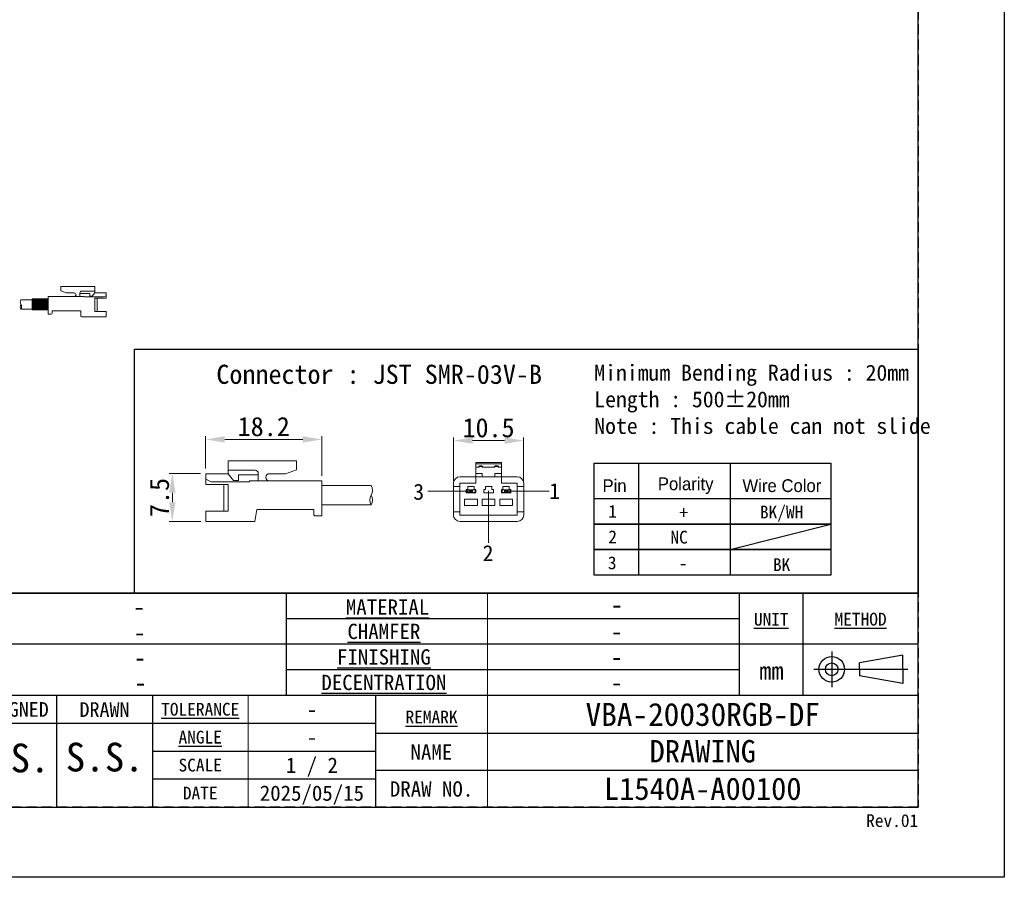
# Model space of a CAD drawing. Header units: millimetres. Extents: x 0 to 420, y 0 to 297.
# Tile 2 of 9: x 266 to 420, y 0 to 134. Entities that reach past the tile are written whole.
import ezdxf
from ezdxf.enums import TextEntityAlignment as Align

# ---------------------------------------------------------------- set-up
doc = ezdxf.new("R2010")
doc.units = ezdxf.units.MM
doc.header["$LTSCALE"] = 0.25
doc.linetypes.add('HIDDEN', pattern=[9.525, 6.35, -3.175])
doc.layers.add('CABLE 3P', color=7, linetype='Continuous', lineweight=20)
doc.layers.add('TXT1', color=5, linetype='Continuous', lineweight=20)
doc.layers.add('FORM', color=252, linetype='Continuous')
doc.layers.add('Shrink Tube Green', color=3, linetype='Continuous')
doc.layers.add('PAPER', color=254, linetype='Continuous', plot=False)
doc.styles.add('(TNK)aSS', font='txt', dxfattribs={"width": 0.75, "oblique": 15, "height": 3.5})
doc.styles.get("Standard").update_dxf_attribs({"font": 'arial.ttf'})
doc.styles.add('takachi1', font='msgothic.ttc', dxfattribs={"height": 2.5})
doc.styles.add('VS Standard', font='msgothic.ttc', dxfattribs={"height": 3})
doc.styles.add('VS Standard(小)', font='msgothic.ttc', dxfattribs={"height": 2.4})
doc.dimstyles.new('TMIZO', dxfattribs={"dimscale": 0, "dimtxt": 3.5, "dimasz": 3, "dimexe": 0.5, "dimexo": 0.8, "dimgap": 0.5, "dimtad": 3, "dimtoh": 1, "dimdec": 1, "dimrnd": 0.005, "dimdsep": 46, "dimtxsty": '(TNK)aSS', "dimcen": 0, "dimclrd": 5, "dimclre": 5, "dimclrt": 5, "dimaunit": 1, "dimadec": 0, "dimazin": 2, "dimtfac": 1, "dimtdec": 1, "dimtmove": 0, "dimatfit": 3, "dimfxl": 1, "dimtzin": 0, "dimlwd": -1, "dimlwe": -1, "dimarcsym": 0})

# ---------------------------------------------------------------- blocks, each defined once
blk = doc.blocks.new('表題欄金物用_ver3.0')
at = {"layer": 'FORM', "color": 0}
for p, q in [((-11, 44.5), (-191, 44.5)), ((-110, 28.49), (-110, 44.5)), ((-39, 28.49), (-39, 44.5)), ((-29, 28.49), (-29, 44.5)), ((-11, 28.5), (-11, 44.5)), ((-39, 40.5), (-110, 40.5)), ((-110, 28.49), (-110, 40.5)), ((-11, 28.5), (-11, 40.5)), ((-39, 36.5), (-191, 36.5)), ((-11, 36.5), (-191, 36.5)), ((-24.54, 35.38), (-24.54, 29.78)), ((-13.42, 34.8), (-20.21, 33.59)), ((-13.42, 32.58), (-13.42, 34.8)), ((-39, 32.5), (-110, 32.5)), ((-27.34, 32.58), (-12.62, 32.58)), ((-20.21, 32.58), (-20.21, 33.59)), ((-20.21, 32.58), (-20.21, 31.57)), ((-13.42, 32.58), (-13.42, 30.35)), ((-13.42, 30.35), (-20.21, 31.57)), ((-11, 28.5), (-191, 28.5)), ((-146, 28.5), (-146, 11)), ((-131, 28.5), (-131, 11)), ((-96, 11), (-96, 28.5)), ((-11, 11), (-11, 28.5)), ((-191, 24.12), (-96, 24.12)), ((-131, 24.12), (-96, 24.12)), ((-96, 22.6), (-11, 22.6)), ((-131, 19.75), (-96, 19.75)), ((-96, 16.8), (-11, 16.8)), ((-96, 15.38), (-131, 15.38)), ((-191, 11), (-11, 11))]:
    blk.add_line(p, q, dxfattribs=at)
at = {"layer": 'FORM', "color": 0, "linetype": 'Continuous', "lineweight": 9}
for p, q in [((-78.5, 11), (-78.5, 44.5)), ((-116, 11), (-116, 28.5))]:
    blk.add_line(p, q, dxfattribs=at)
at = {"layer": 'FORM', "color": 0, "linetype": 'HIDDEN', "lineweight": 9}
blk.add_line((-78.5, 11), (-78.5, 28.5), dxfattribs=at)
at = {"layer": 'FORM', "color": 0}
for radius in [2, 1]:
    blk.add_circle((-24.54, 32.58), radius, dxfattribs=at)
at = {"layer": 'FORM', "color": 0, "attachment_point": 5}
for s, insert, char_height, width, style in [('{\\LMATERIAL}', (-94.15, 42.33), 2.4, 36.5, 'VS Standard(小)'), ('{\\LUNIT}', (-34.02, 40.41), 2, 20, 'VS Standard'), ('{\\LMETHOD}', (-20.02, 40.42), 2, 20, 'VS Standard'), ('{\\LCHAMFER}', (-94.72, 38.5), 2.4, 35, 'VS Standard(小)'), ('{\\LFINISHING}', (-94.72, 34.5), 2.4, 35, 'VS Standard(小)'), ('mm', (-34, 32.35), 2.8, 20, 'VS Standard'), ('{\\LDECENTRATION}', (-94.72, 30.5), 2.4, 35, 'VS Standard(小)'), ('{\\fＭＳ ゴシック|b0|i0|c128|p49;DESIGNED}', (-153.5, 26.28), 2.3, 15, 'VS Standard'), ('{\\fＭＳ ゴシック|b0|i0|c128|p49;DRAWN}', (-138.5, 26.28), 2.3, 15, 'VS Standard'), ('{\\W1;\\LTOLERANCE}', (-123.5, 26.31), 2, 20, 'VS Standard(小)'), ('{\\LANGLE}', (-123.5, 21.94), 2, 14.9784, 'VS Standard(小)'), ('{\\fＭＳ ゴシック|b0|i0|c128|p49;NAME}', (-87.28, 19.61), 2.4, 15, 'VS Standard(小)'), ('SCALE', (-123.5, 17.56), 2, 15, 'VS Standard(小)'), ('{\\fＭＳ ゴシック|b0|i0|c128|p49;DRAW NO.}', (-87.25, 13.82), 2.4, 15, 'VS Standard(小)'), ('{\\fＭＳ ゴシック|b0|i0|c128|p49;DATE}', (-123.5, 13.19), 2, 15, 'VS Standard(小)')]:
    blk.add_mtext(s, dxfattribs=dict(at, insert=insert, char_height=char_height, width=width, style=style))
at = {"layer": 'FORM', "color": 0, "insert": (-87.25, 25.1), "char_height": 2, "width": 16, "attachment_point": 5, "line_spacing_factor": 0.8, "style": 'VS Standard'}
blk.add_mtext('\\pxsm0.9;{\\LREMARK}', dxfattribs=at)
at = {"layer": 'FORM', "color": 0}
for tag, height, style, p in [('処理(英語)', 2.8, 'VS Standard', (-133.24, 42.37)), ('材料', 2.8, 'VS Standard', (-58.21, 42.72)), ('処理(日本語)', 2.8, 'VS Standard', (-133.24, 38.37)), ('一般面取', 2.8, 'VS Standard', (-58.25, 38.53)), ('処理接点(英語)', 2.8, 'VS Standard', (-132.94, 34.42)), ('仕上', 2.8, 'VS Standard', (-58.25, 34.53)), ('処理接点(日本語)', 2.8, 'VS Standard', (-133, 30.5)), ('偏芯', 2.8, 'VS Standard', (-58.25, 30.53)), ('一般公差', 2.4, 'VS Standard(小)', (-106, 26.31)), ('適用（機種名）', 3.6, 'VS Standard', (-44.78, 25.6)), ('角度', 2.4, 'VS Standard(小)', (-106, 21.94)), ('NAME', 3.5, 'VS Standard', (-44.75, 19.65)), ('SCALE', 2.4, 'VS Standard(小)', (-106, 17.56)), ('DRAW_NO.', 3.5, 'VS Standard', (-44.75, 13.82)), ('DATE', 2.4, 'VS Standard(小)', (-106, 13.19))]:
    blk.add_attdef(tag, text='', height=height, dxfattribs=dict(at, style=style)).set_placement(p, align=Align.MIDDLE_CENTER)
at = {"layer": 'FORM', "color": 0, "style": 'VS Standard'}
for tag, p in [('APPROVED', (-182.5, 15.06)), ('CHECKED', (-167.5, 15.18)), ('DESIGNED', (-152.5, 15.09)), ('DRAWN', (-137.5, 15.23))]:
    blk.add_attdef(tag, text='', height=4.5, dxfattribs=at).set_placement(p, align=Align.BOTTOM_CENTER)
blk = doc.blocks.new('*D3')
at = {"layer": 'Defpoints', "color": 0}
for p in [(344.68, 68.41), (333.68, 61.24), (344.68, 61.24)]:
    blk.add_point(p, dxfattribs=at)
at = {"layer": 'TXT1', "color": 0}
for p, q in [((333.68, 62.04), (333.68, 68.91)), ((336.68, 68.41), (341.68, 68.41)), ((344.68, 62.04), (344.68, 68.91))]:
    blk.add_line(p, q, dxfattribs=at)
for points in [[(336.68, 68.91), (336.68, 67.91), (333.68, 68.41)], [(341.68, 67.91), (341.68, 68.91), (344.68, 68.41)]]:
    blk.add_solid(points, dxfattribs=at)
at = {"layer": 'TXT1', "color": 0, "insert": (339.18, 70.41), "char_height": 3, "attachment_point": 5, "style": 'VS Standard'}
blk.add_mtext('10.5', dxfattribs=at)
blk = doc.blocks.new('*D4')
at = {"layer": 'Defpoints', "color": 0}
for p in [(294.85, 63.25), (289.63, 55.76), (294.87, 55.76)]:
    blk.add_point(p, dxfattribs=at)
at = {"layer": 'TXT1', "color": 0}
for p, q in [((294.05, 63.25), (289.13, 63.25)), ((289.63, 60.25), (289.63, 58.76)), ((294.07, 55.76), (289.13, 55.76))]:
    blk.add_line(p, q, dxfattribs=at)
for points in [[(290.13, 60.25), (289.13, 60.25), (289.63, 63.25)], [(289.13, 58.76), (290.13, 58.76), (289.63, 55.76)]]:
    blk.add_solid(points, dxfattribs=at)
at = {"layer": 'TXT1', "color": 0, "insert": (287.63, 59.5), "char_height": 3, "attachment_point": 5, "rotation": 90, "style": 'VS Standard'}
blk.add_mtext('7.5', dxfattribs=at)
blk = doc.blocks.new('*D5')
at = {"layer": 'Defpoints', "color": 0}
for p in [(313.06, 68.59), (294.85, 63.23), (313.06, 62.11)]:
    blk.add_point(p, dxfattribs=at)
at = {"layer": 'TXT1', "color": 0}
for p, q in [((294.85, 64.03), (294.85, 69.09)), ((297.85, 68.59), (310.06, 68.59)), ((313.06, 62.91), (313.06, 69.09))]:
    blk.add_line(p, q, dxfattribs=at)
for points in [[(297.85, 69.09), (297.85, 68.09), (294.85, 68.59)], [(310.06, 68.09), (310.06, 69.09), (313.06, 68.59)]]:
    blk.add_solid(points, dxfattribs=at)
at = {"layer": 'TXT1', "color": 0, "insert": (303.95, 70.59), "char_height": 3, "attachment_point": 5, "style": 'VS Standard'}
blk.add_mtext('18.2', dxfattribs=at)

msp = doc.modelspace()

# ---------------------------------------------------------------- hatches: boundary and pattern name
at = {"layer": 'Shrink Tube Green'}
h = msp.add_hatch(dxfattribs=at)
h.set_pattern_fill('ANSI31', color=256, scale=0.05, style=0)
h.set_pattern_definition([(45, (121.62742, -40.6601), (-0.1122532, 0.1122532), [])])
h.paths.add_polyline_path([(270.1634, 88.9465), (270.1634, 90.5465), (267.6634, 90.5465), (267.6634, 88.9465)])

# ---------------------------------------------------------------- linework, layer by layer
msp.add_line((131.5, 11), (406.5, 11))
at = {"layer": 'CABLE 3P'}
for p, q in [((277.5018, 92.5486), (272.1518, 92.5486)), ((272.1518, 91.8509), (272.1518, 92.5486)), ((277.5018, 92.5486), (272.1518, 92.5486)), ((272.1518, 91.8509), (272.1518, 92.5486)), ((272.1518, 91.8509), (273.016, 91.5486)), ((272.1518, 91.8509), (273.016, 91.5486)), ((274.2652, 91.5486), (273.016, 91.5486)), ((274.2652, 91.5486), (273.016, 91.5486)), ((275.1403, 90.9845), (275.1403, 91.5615)), ((275.1403, 90.9845), (275.1403, 91.5615)), ((276.7029, 91.4582), (275.1403, 91.4582)), ((276.7029, 91.4582), (275.1403, 91.4582)), ((277.5018, 91.8132), (275.3853, 91.8132)), ((277.5018, 91.8132), (275.3853, 91.8132)), ((276.7029, 91.0222), (276.7029, 91.4582)), ((276.7029, 91.0222), (276.7029, 91.4582)), ((277.0851, 91.0222), (277.5018, 91.5486)), ((277.0851, 91.0222), (277.5018, 91.5486)), ((277.5018, 91.5486), (277.5018, 92.5486)), ((277.5018, 91.5486), (277.5018, 92.5486)), ((279.2634, 91.5486), (277.5018, 91.5486)), ((279.2634, 91.5486), (277.5018, 91.5486)), ((278.844, 90.91), (279.2634, 91.1056)), ((278.844, 90.91), (279.2634, 91.1056)), ((279.2634, 90.7051), (279.2634, 91.5486)), ((279.2634, 90.7051), (279.2634, 91.5486)), ((265.8707, 90.4835), (270.1634, 90.4835)), ((270.1634, 88.2345), (270.1634, 90.9845)), ((274.2652, 90.9845), (270.1634, 90.9845)), ((270.1634, 88.2345), (270.1634, 90.9845)), ((274.2652, 90.9845), (270.1634, 90.9845)), ((274.2652, 90.9845), (275.8334, 90.9845)), ((274.2652, 90.9845), (275.8334, 90.9845)), ((275.8334, 90.91), (275.8334, 90.9845)), ((275.8334, 90.91), (275.8334, 90.9845)), ((278.844, 90.91), (275.8334, 90.91)), ((278.844, 90.91), (275.8334, 90.91)), ((277.0851, 91.0222), (276.7029, 91.0222)), ((277.0851, 91.0222), (276.7029, 91.0222)), ((277.5018, 88.6091), (277.5018, 90.7051)), ((279.2634, 90.7051), (277.5018, 90.7051)), ((277.5018, 88.6091), (277.5018, 90.7051)), ((279.2634, 90.7051), (277.5018, 90.7051)), ((277.8281, 88.6091), (277.8281, 90.7051)), ((277.8281, 88.6091), (277.8281, 90.7051)), ((265.8707, 88.9835), (270.1634, 88.9835)), ((270.641, 88.2345), (270.1634, 88.2345)), ((270.641, 88.2345), (270.1634, 88.2345)), ((275.2634, 88.7345), (270.791, 88.7345)), ((270.791, 88.3845), (270.791, 88.7345)), ((275.2634, 88.7345), (270.791, 88.7345)), ((270.791, 88.3845), (270.791, 88.7345)), ((275.2634, 87.9486), (275.2634, 88.7345)), ((275.2634, 87.9486), (275.2634, 88.7345)), ((279.2634, 88.6091), (277.5018, 88.6091)), ((279.2634, 88.6091), (277.5018, 88.6091)), ((279.2634, 87.7986), (279.2634, 88.6091)), ((279.2634, 87.7986), (279.2634, 88.6091)), ((279.2634, 87.7986), (275.4134, 87.7986)), ((279.2634, 87.7986), (275.4134, 87.7986)), ((298.3742, 65.2286), (309.0742, 65.2286)), ((298.3742, 63.2286), (298.3742, 65.2286)), ((298.3742, 65.2286), (309.0742, 65.2286)), ((298.3742, 63.2286), (298.3742, 65.2286)), ((309.0742, 63.8332), (309.0742, 65.2286)), ((341.1842, 64.9881), (337.1842, 64.9881)), ((337.1842, 64.9881), (337.1842, 64.7589)), ((341.1842, 64.9881), (341.1842, 64.7589)), ((298.3742, 63.7579), (302.6074, 63.7579)), ((298.3742, 63.7579), (302.6074, 63.7579)), ((309.0742, 63.8332), (307.3459, 63.2286)), ((309.0742, 63.8332), (307.3459, 63.2286)), ((341.1842, 64.7589), (337.1842, 64.7589)), ((337.1842, 64.7589), (337.1842, 64.2381)), ((337.6842, 64.2381), (337.1842, 64.2381)), ((337.1842, 64.2381), (337.1842, 63.2381)), ((337.5842, 64.2381), (337.5842, 64.2472)), ((337.7842, 64.4381), (337.6842, 64.3381)), ((337.6842, 64.3381), (337.6842, 64.2381)), ((338.1842, 64.3381), (337.6842, 64.3381)), ((337.7842, 64.4472), (337.7842, 64.4381)), ((337.7842, 64.4472), (338.0842, 64.4472)), ((337.7842, 64.4381), (338.0842, 64.4381)), ((338.0842, 64.4472), (338.0842, 64.4381)), ((338.0842, 64.4381), (338.1842, 64.3381)), ((338.1842, 64.3381), (338.1842, 64.2381)), ((340.1842, 64.2381), (338.1842, 64.2381)), ((338.2842, 64.2472), (338.2842, 64.2381)), ((340.0842, 64.2381), (340.0842, 64.2472)), ((340.2842, 64.4381), (340.1842, 64.3381)), ((340.1842, 64.3381), (340.1842, 64.2381)), ((340.6842, 64.3381), (340.1842, 64.3381)), ((340.2842, 64.4472), (340.2842, 64.4381)), ((340.2842, 64.4472), (340.5842, 64.4472)), ((340.2842, 64.4381), (340.5842, 64.4381)), ((340.5842, 64.4472), (340.5842, 64.4381)), ((340.5842, 64.4381), (340.6842, 64.3381)), ((340.6842, 64.3381), (340.6842, 64.2381)), ((341.1842, 64.2381), (340.6842, 64.2381)), ((340.7842, 64.2472), (340.7842, 64.2381)), ((341.1842, 64.7589), (341.1842, 64.2381)), ((341.1842, 64.2381), (341.1842, 63.2381)), ((294.851, 61.5416), (294.851, 63.2286)), ((294.851, 63.2286), (298.3742, 63.2286)), ((294.851, 61.5416), (294.851, 63.2286)), ((294.851, 63.2286), (298.3742, 63.2286)), ((295.6899, 61.9515), (294.851, 62.3427)), ((295.6899, 61.9515), (294.851, 62.3427)), ((295.6899, 61.9515), (301.711, 61.9515)), ((295.6899, 61.9515), (301.711, 61.9515)), ((299.2077, 62.1759), (298.3742, 63.2286)), ((299.2077, 62.1759), (298.3742, 63.2286)), ((299.2077, 62.1759), (299.9722, 62.1759)), ((299.2077, 62.1759), (299.9722, 62.1759)), ((299.9722, 62.1759), (299.9722, 63.0478)), ((299.9722, 63.0478), (303.0974, 63.0478)), ((299.9722, 62.1759), (299.9722, 63.0478)), ((299.9722, 63.0478), (303.0974, 63.0478)), ((304.8476, 62.1005), (301.711, 62.1005)), ((301.711, 61.9515), (301.711, 62.1005)), ((304.8476, 62.1005), (301.711, 62.1005)), ((301.711, 61.9515), (301.711, 62.1005)), ((303.0974, 62.1005), (303.0974, 63.2545)), ((303.0974, 62.1005), (303.0974, 63.2545)), ((304.8476, 63.2286), (307.3459, 63.2286)), ((304.8476, 63.2286), (307.3459, 63.2286)), ((304.8476, 62.1005), (313.051, 62.1005)), ((304.8476, 62.1005), (313.051, 62.1005)), ((313.051, 56.6005), (313.051, 62.1005)), ((313.051, 56.6005), (313.051, 62.1005)), ((333.6842, 61.7381), (333.6842, 61.2381)), ((334.6842, 62.7381), (337.1842, 62.7381)), ((334.6842, 61.7381), (334.6842, 61.2381)), ((337.1842, 61.7381), (334.6842, 61.7381)), ((338.1842, 63.2381), (337.1842, 63.2381)), ((337.1842, 63.2381), (337.1842, 62.7381)), ((337.1842, 62.7381), (337.1842, 61.7381)), ((338.1842, 62.7381), (337.1842, 62.7381)), ((338.1842, 63.2381), (338.1842, 62.7381)), ((340.1842, 62.7381), (338.1842, 62.7381)), ((341.1842, 63.2381), (340.1842, 63.2381)), ((340.1842, 63.2381), (340.1842, 62.7381)), ((341.1842, 62.7381), (340.1842, 62.7381)), ((341.1842, 63.2381), (341.1842, 62.7381)), ((341.1842, 61.7381), (341.1842, 62.7381)), ((341.1842, 62.7381), (343.6842, 62.7381)), ((343.6842, 61.7381), (341.1842, 61.7381)), ((343.6842, 61.2381), (343.6842, 61.7381)), ((344.6842, 61.7381), (344.6842, 61.2381)), ((294.851, 61.5416), (298.3742, 61.5416)), ((294.851, 61.5416), (298.3742, 61.5416)), ((297.7218, 57.3496), (297.7218, 61.5416)), ((297.7218, 57.3496), (297.7218, 61.5416)), ((298.3742, 57.3496), (298.3742, 61.5416)), ((298.3742, 57.3496), (298.3742, 61.5416)), ((320.7651, 61.3505), (313.051, 61.3505)), ((334.6842, 61.2381), (333.6842, 61.2381)), ((333.6842, 61.2381), (333.6842, 57.2381)), ((334.6842, 61.2381), (334.6842, 57.2381)), ((335.9342, 60.7381), (335.6842, 60.7381)), ((335.6842, 60.7381), (335.6842, 60.2381)), ((335.6842, 60.2381), (337.1842, 60.2381)), ((335.8092, 60.2881), (335.8092, 60.6881)), ((335.8092, 60.6881), (336.2842, 60.6881)), ((336.2842, 60.2881), (335.8092, 60.2881)), ((336.9342, 61.2381), (335.9342, 61.2381)), ((335.9342, 61.2381), (335.9342, 60.7381)), ((336.2842, 60.6881), (336.1842, 60.5881)), ((336.3842, 60.5881), (336.1842, 60.5881)), ((336.1842, 60.3881), (336.1842, 60.5881)), ((336.1842, 60.3881), (336.3842, 60.3881)), ((336.1842, 60.3881), (336.2842, 60.2881)), ((336.2842, 60.6881), (336.4342, 60.6881)), ((336.4342, 60.2881), (336.2842, 60.2881)), ((336.4342, 60.6644), (336.3842, 60.5881)), ((336.3842, 60.5881), (336.3842, 60.3881)), ((336.3842, 60.3881), (336.4342, 60.3118)), ((336.4342, 60.6881), (336.4342, 60.6644)), ((336.4342, 60.6881), (336.5842, 60.6881)), ((336.4842, 60.5881), (336.4342, 60.6644)), ((336.4342, 60.3118), (336.4842, 60.3881)), ((336.4342, 60.3118), (336.4342, 60.2881)), ((336.5842, 60.2881), (336.4342, 60.2881)), ((336.4842, 60.3881), (336.4842, 60.5881)), ((336.6842, 60.5881), (336.4842, 60.5881)), ((336.4842, 60.3881), (336.6842, 60.3881)), ((336.6842, 60.5881), (336.5842, 60.6881)), ((336.5842, 60.6881), (337.0592, 60.6881)), ((336.5842, 60.2881), (336.6842, 60.3881)), ((337.0592, 60.2881), (336.5842, 60.2881)), ((336.6842, 60.5881), (336.6842, 60.3881)), ((336.9342, 60.7381), (336.9342, 61.2381)), ((337.1842, 60.7381), (336.9342, 60.7381)), ((337.0592, 60.6881), (337.0592, 60.2881)), ((337.1842, 60.2381), (337.1842, 60.7381)), ((338.4342, 60.7381), (338.4342, 60.2381)), ((338.6842, 60.7381), (338.4342, 60.7381)), ((338.4342, 60.2381), (339.9342, 60.2381)), ((338.6842, 61.2381), (338.6842, 60.7381)), ((339.6842, 61.2381), (338.6842, 61.2381)), ((339.6842, 60.7381), (339.6842, 61.2381)), ((339.9342, 60.7381), (339.6842, 60.7381)), ((339.9342, 60.2381), (339.9342, 60.7381)), ((341.4342, 60.7381), (341.1842, 60.7381)), ((341.1842, 60.7381), (341.1842, 60.2381)), ((341.1842, 60.2381), (342.6842, 60.2381)), ((341.3092, 60.2881), (341.3092, 60.6881)), ((341.3092, 60.6881), (341.7842, 60.6881)), ((341.7842, 60.2881), (341.3092, 60.2881)), ((342.4342, 61.2381), (341.4342, 61.2381)), ((341.4342, 61.2381), (341.4342, 60.7381)), ((341.7842, 60.6881), (341.6842, 60.5881)), ((341.8842, 60.5881), (341.6842, 60.5881)), ((341.6842, 60.3881), (341.6842, 60.5881)), ((341.6842, 60.3881), (341.8842, 60.3881)), ((341.6842, 60.3881), (341.7842, 60.2881)), ((341.7842, 60.6881), (341.9342, 60.6881)), ((341.9342, 60.2881), (341.7842, 60.2881)), ((341.9342, 60.6644), (341.8842, 60.5881)), ((341.8842, 60.5881), (341.8842, 60.3881)), ((341.8842, 60.3881), (341.9342, 60.3118)), ((341.9342, 60.6881), (341.9342, 60.6644)), ((341.9342, 60.6881), (342.0842, 60.6881)), ((341.9842, 60.5881), (341.9342, 60.6644)), ((341.9342, 60.3118), (341.9842, 60.3881)), ((341.9342, 60.3118), (341.9342, 60.2881)), ((342.0842, 60.2881), (341.9342, 60.2881)), ((341.9842, 60.3881), (341.9842, 60.5881)), ((342.1842, 60.5881), (341.9842, 60.5881)), ((341.9842, 60.3881), (342.1842, 60.3881)), ((342.1842, 60.5881), (342.0842, 60.6881)), ((342.0842, 60.6881), (342.5592, 60.6881)), ((342.0842, 60.2881), (342.1842, 60.3881)), ((342.5592, 60.2881), (342.0842, 60.2881)), ((342.1842, 60.5881), (342.1842, 60.3881)), ((342.4342, 60.7381), (342.4342, 61.2381)), ((342.6842, 60.7381), (342.4342, 60.7381)), ((342.5592, 60.6881), (342.5592, 60.2881)), ((342.6842, 60.2381), (342.6842, 60.7381)), ((344.6842, 61.2381), (343.6842, 61.2381)), ((343.6842, 57.2381), (343.6842, 61.2381)), ((344.6842, 57.2381), (344.6842, 61.2381)), ((337.4342, 59.2381), (335.4342, 59.2381)), ((335.4342, 59.2381), (335.4342, 58.2381)), ((337.4342, 58.2381), (337.4342, 59.2381)), ((340.1842, 59.2381), (338.1842, 59.2381)), ((338.1842, 59.2381), (338.1842, 58.2381)), ((340.1842, 58.2381), (340.1842, 59.2381)), ((340.9342, 59.2381), (340.9342, 58.2381)), ((342.9342, 59.2381), (340.9342, 59.2381)), ((342.9342, 58.2381), (342.9342, 59.2381)), ((294.851, 55.7286), (294.851, 57.3496)), ((294.851, 57.3496), (298.3742, 57.3496)), ((294.851, 55.7286), (294.851, 57.3496)), ((294.851, 57.3496), (298.3742, 57.3496)), ((302.851, 57.6005), (302.551, 55.7286)), ((302.851, 57.6005), (311.7959, 57.6005)), ((302.851, 57.6005), (311.7959, 57.6005)), ((311.7959, 56.9005), (311.7959, 57.6005)), ((311.7959, 56.9005), (311.7959, 57.6005)), ((320.7651, 58.3505), (313.051, 58.3505)), ((333.6842, 57.2381), (334.6842, 57.2381)), ((333.6842, 57.2381), (333.6842, 56.7381)), ((334.6842, 57.2381), (334.6842, 56.7381)), ((335.4342, 58.2381), (337.4342, 58.2381)), ((338.1842, 58.2381), (340.1842, 58.2381)), ((340.9342, 58.2381), (342.9342, 58.2381)), ((343.6842, 57.2381), (344.6842, 57.2381)), ((343.6842, 56.7381), (343.6842, 57.2381)), ((344.6842, 57.2381), (344.6842, 56.7381)), ((294.851, 55.7286), (302.551, 55.7286)), ((294.851, 55.7286), (302.551, 55.7286)), ((312.0959, 56.6005), (313.051, 56.6005)), ((312.0959, 56.6005), (313.051, 56.6005)), ((334.6842, 56.7381), (343.6842, 56.7381)), ((334.6842, 55.7381), (343.6842, 55.7381))]:
    msp.add_line(p, q, dxfattribs=at)
for centre, radius, start, end in [((274.2652, 91.2666), 0.282, 270, 90), ((274.2652, 91.2666), 0.282, 270, 90), ((275.392, 91.5615), 0.2518, 88.464768, 180), ((275.392, 91.5615), 0.2518, 88.464768, 180), ((266.5787, 89.365), 0.7808, 150.752111, 209.247889), ((266.5304, 90.115), 0.7325, 149.796415, 210.203585), ((265.2161, 89.365), 0.7808, 330.752111, 29.247889), ((270.641, 88.3845), 0.15, 270, 0), ((270.641, 88.3845), 0.15, 270, 0), ((275.4134, 87.9486), 0.15, 180, 270), ((275.4134, 87.9486), 0.15, 180, 270), ((302.5939, 63.2545), 0.5035, 0, 91.535232), ((302.5939, 63.2545), 0.5035, 0, 91.535232), ((337.7842, 64.2472), 0.2, 90, 180), ((337.5886, 64.3428), 0.0958, 267.402573, 357.142919), ((338.0842, 64.2472), 0.2, 0, 90), ((338.2799, 64.3428), 0.0958, 182.857163, 272.597478), ((340.2842, 64.2472), 0.2, 90, 180), ((340.0886, 64.3428), 0.0958, 267.402651, 357.142841), ((340.5842, 64.2472), 0.2, 0, 90), ((340.7799, 64.3428), 0.0958, 182.857274, 272.597233), ((304.8476, 62.6646), 0.5641, 90, 270), ((304.8476, 62.6646), 0.5641, 90, 270), ((334.6842, 61.7381), 1, 90, 180), ((343.6842, 61.7381), 1, 0, 90), ((319.5651, 60.6005), 1.4151, 327.994617, 32.005383), ((321.9651, 59.1005), 1.4151, 147.994617, 212.005383), ((319.5651, 59.1005), 1.4151, 327.994617, 32.005383), ((312.0959, 56.9005), 0.3, 180, 270), ((312.0959, 56.9005), 0.3, 180, 270), ((334.6842, 56.7381), 1, 180, 270), ((343.6842, 56.7381), 1, 270, 0)]:
    msp.add_arc(centre, radius, start, end, dxfattribs=at)
at = {"layer": 'FORM'}
for p, q in [((406.5, 44.5), (406.5, 286)), ((355.7445, 64.8645), (392.8359, 64.8645)), ((355.7445, 59.3383), (355.7445, 64.8645)), ((362.6812, 64.8645), (362.6812, 47.3383)), ((377.0331, 64.8645), (377.0331, 47.3383)), ((392.8359, 64.8645), (392.8359, 47.3383)), ((377.0331, 51.3383), (392.8359, 55.3383)), ((226.5, 44.5), (406.5, 44.5))]:
    msp.add_line(p, q, dxfattribs=at)
at = {"layer": 'FORM', "linetype": 'HIDDEN'}
msp.add_lwpolyline([(13.5, 286), (406.5, 286), (406.5, 11), (13.5, 11)], close=True, dxfattribs=at)
at = {"layer": 'FORM'}
msp.add_lwpolyline([(283.6918, 82.708), (406.5, 82.708), (406.5, 44.5), (283.6918, 44.5)], close=True, dxfattribs=at)
for points in [[(392.8359, 55.3383), (355.7445, 55.3383), (355.7445, 59.3383), (392.8359, 59.3383)], [(392.8359, 51.3383), (355.7445, 51.3383), (355.7445, 55.3383), (392.8359, 55.3383)], [(392.8359, 47.3383), (355.7445, 47.3383), (355.7445, 51.3383), (392.8359, 51.3383)]]:
    msp.add_lwpolyline(points, dxfattribs=at)
at = {"layer": 'PAPER'}
msp.add_lwpolyline([(0, 297), (420, 297), (420, 0), (0, 0)], close=True, dxfattribs=at)
at = {"layer": 'Shrink Tube Green'}
msp.add_lwpolyline([(270.1634, 88.9465), (270.1634, 90.5465), (267.6634, 90.5465), (267.6634, 88.9465)], close=True, dxfattribs=at)
at = {"layer": 'TXT1'}
for p, q in [((336.3144, 60.4881), (329.6761, 60.4881)), ((339.1569, 60.5211), (339.1569, 52.4052)), ((348.6881, 60.4881), (342.0498, 60.4881))]:
    msp.add_line(p, q, dxfattribs=at)

# ---------------------------------------------------------------- block references
ref = msp.add_blockref('表題欄金物用_ver3.0', (417.5, 0))
ref.add_attrib('処理(英語)', '-', dxfattribs={"layer": 'FORM', "color": 0, "height": 2.8, "style": 'VS Standard'}).set_placement((284.4134, 42.3698), align=Align.MIDDLE_CENTER)
ref.add_attrib('処理(日本語)', '-', dxfattribs={"layer": 'FORM', "color": 0, "height": 2.8, "style": 'VS Standard'}).set_placement((284.5047, 38.373), align=Align.MIDDLE_CENTER)
ref.add_attrib('処理接点(英語)', '-', dxfattribs={"layer": 'FORM', "color": 0, "height": 2.8, "style": 'VS Standard'}).set_placement((284.5626, 34.4188), align=Align.MIDDLE_CENTER)
ref.add_attrib('処理接点(日本語)', '-', dxfattribs={"layer": 'FORM', "color": 0, "height": 2.8, "style": 'VS Standard'}).set_placement((284.6264, 30.5), align=Align.MIDDLE_CENTER)
ref.add_attrib('材料', '-', dxfattribs={"layer": 'FORM', "color": 0, "height": 2.8, "style": 'VS Standard'}).set_placement((359.2888, 42.7156), align=Align.MIDDLE_CENTER)
ref.add_attrib('一般面取', '-', dxfattribs={"layer": 'FORM', "color": 0, "height": 2.8, "style": 'VS Standard'}).set_placement((359.2519, 38.5265), align=Align.MIDDLE_CENTER)
ref.add_attrib('仕上', '-', dxfattribs={"layer": 'FORM', "color": 0, "height": 2.8, "style": 'VS Standard'}).set_placement((359.2519, 34.5265), align=Align.MIDDLE_CENTER)
ref.add_attrib('偏芯', '-', dxfattribs={"layer": 'FORM', "color": 0, "height": 2.8, "style": 'VS Standard'}).set_placement((359.2519, 30.5265), align=Align.MIDDLE_CENTER)
ref.add_attrib('一般公差', '-', dxfattribs={"layer": 'FORM', "color": 0, "height": 2.4, "style": 'VS Standard(小)'}).set_placement((311.5, 26.3125), align=Align.MIDDLE_CENTER)
ref.add_attrib('角度', '-', dxfattribs={"layer": 'FORM', "color": 0, "height": 2.4, "style": 'VS Standard(小)'}).set_placement((311.5, 21.9375), align=Align.MIDDLE_CENTER)
ref.add_attrib('SCALE', '1 / 2', dxfattribs={"layer": 'FORM', "color": 0, "height": 2.4, "style": 'VS Standard(小)'}).set_placement((311.5, 17.5625), align=Align.MIDDLE_CENTER)
ref.add_attrib('DATE', '2025/05/15', dxfattribs={"layer": 'FORM', "color": 0, "height": 2.4, "style": 'VS Standard(小)'}).set_placement((311.5, 13.1875), align=Align.MIDDLE_CENTER)
ref.add_attrib('適用（機種名）', 'VBA-20030RGB-DF', dxfattribs={"layer": 'FORM', "color": 0, "height": 3.6, "style": 'VS Standard'}).set_placement((372.75, 25.5168), align=Align.MIDDLE_CENTER)
ref.add_attrib('NAME', 'DRAWING', dxfattribs={"layer": 'FORM', "color": 0, "height": 3.5, "style": 'VS Standard'}).set_placement((372.75, 19.7539), align=Align.MIDDLE_CENTER)
ref.add_attrib('DRAW_NO.', 'L1540A-A00100', dxfattribs={"layer": 'FORM', "color": 0, "height": 3.5, "style": 'VS Standard'}).set_placement((372.75, 13.8776), align=Align.MIDDLE_CENTER)
ref.add_attrib('DESIGNED', 'S.S.', dxfattribs={"layer": 'FORM', "color": 0, "height": 4.5, "style": 'VS Standard'}).set_placement((264.2704, 15.0912), align=Align.BOTTOM_CENTER)
ref.add_attrib('DRAWN', 'S.S.', dxfattribs={"layer": 'FORM', "color": 0, "height": 4.5, "style": 'VS Standard'}).set_placement((279.0401, 15.235), align=Align.BOTTOM_CENTER)

# ---------------------------------------------------------------- texts
at = {"layer": 'FORM', "insert": (398.3463, 9.8834), "char_height": 2, "attachment_point": 1, "style": 'VS Standard'}
msp.add_mtext_dynamic_manual_height_columns('Rev.01', width=8.153668, gutter_width=15, heights=[-2], dxfattribs=at)
at = {"layer": 'TXT1', "style": 'takachi1'}
for s, height, p in [('1', 2.5, (348.6881, 59.2499)), ('3', 2.5, (327.3825, 59.1471)), ('NC', 2, (367.6796, 52.279)), ('2', 2.5, (338.2512, 49.5275))]:
    msp.add_text(s, height=height, dxfattribs=at).set_placement(p)
at = {"layer": 'TXT1', "attachment_point": 1, "style": 'VS Standard'}
for s, insert, char_height, width in [('Connector : JST SMR-03V-B', (296.5299, 80.2957), 3, 49.429299), ('Minimum Bending Radius : 20mm\\PLength : 500%%p20mm\\PNote : This cable can not slide', (355.7445, 80.2957), 2.5, 61.656869)]:
    msp.add_mtext(s, dxfattribs=dict(at, insert=insert, char_height=char_height, width=width))
at = {"layer": 'TXT1', "char_height": 2, "attachment_point": 5}
for s, insert, width in [('\\fMS PGothic|b0|i0|c128|p50;Pin', (358.9244, 61.3383), 8), ('\\fMS PGothic|b0|i0|c128|p50;Polarity', (370.0663, 61.3383), 28), ('\\fMS PGothic|b0|i0|c128|p50;Wire Color', (385.1448, 61.3383), 32), ('\\fＭＳ ゴシック|b0|i0;1', (358.6275, 57.3383), 8), ('\\fMS Gothic|b0|i0|c128|p49;+', (369.7466, 57.1414), 28), ('\\fMS Gothic|b0|i0|c128|p49;BK/WH', (385.1019, 56.9705), 32), ('\\fＭＳ ゴシック|b0|i0;2', (358.6275, 53.3383), 8), ('\\fＭＳ ゴシック|b0|i0;3\\P', (358.5559, 49.2535), 8), ('\\fMS Gothic|b0|i0|c128|p49;BK', (385.1019, 48.9705), 32), ('\\fMS Gothic|b0|i0|c128|p49;-', (369.6584, 49.1928), 28)]:
    msp.add_mtext(s, dxfattribs=dict(at, insert=insert, width=width))

# ---------------------------------------------------------------- dimensions: what is measured, and where the dimension line sits
at = {"layer": 'TXT1'}
dim = msp.add_linear_dim(base=(313.0551, 68.5866), p1=(294.8527, 63.2314), p2=(313.0551, 62.1057), dimstyle='TMIZO', override={"dimscale": 1, "dimtoh": 0, "dimtxsty": 'VS Standard', "dimclrd": 0, "dimclre": 0, "dimclrt": 0}, dxfattribs=at)
dim.commit()
dim.dimension.update_dxf_attribs({"geometry": '*D5', "text_midpoint": (303.9539, 70.5866)})
dim = msp.add_linear_dim(base=(344.684, 68.4118), p1=(333.6779, 61.2403), p2=(344.684, 61.2413), text='10.5', dimstyle='TMIZO', override={"dimscale": 1, "dimtoh": 0, "dimtxsty": 'VS Standard', "dimclrd": 0, "dimclre": 0, "dimclrt": 0}, dxfattribs=at)
dim.commit()
dim.dimension.update_dxf_attribs({"geometry": '*D3', "text_midpoint": (339.1809, 70.4118)})
dim = msp.add_linear_dim(base=(289.6295, 55.7582), p1=(294.8484, 63.2509), p2=(294.8721, 55.7582), angle=90, dimstyle='TMIZO', override={"dimscale": 1, "dimtoh": 0, "dimtxsty": 'VS Standard', "dimclrd": 0, "dimclre": 0, "dimclrt": 0}, dxfattribs=at)
dim.commit()
dim.dimension.update_dxf_attribs({"geometry": '*D4', "text_midpoint": (287.6295, 59.5046)})

doc.saveas('drawing.dxf')
